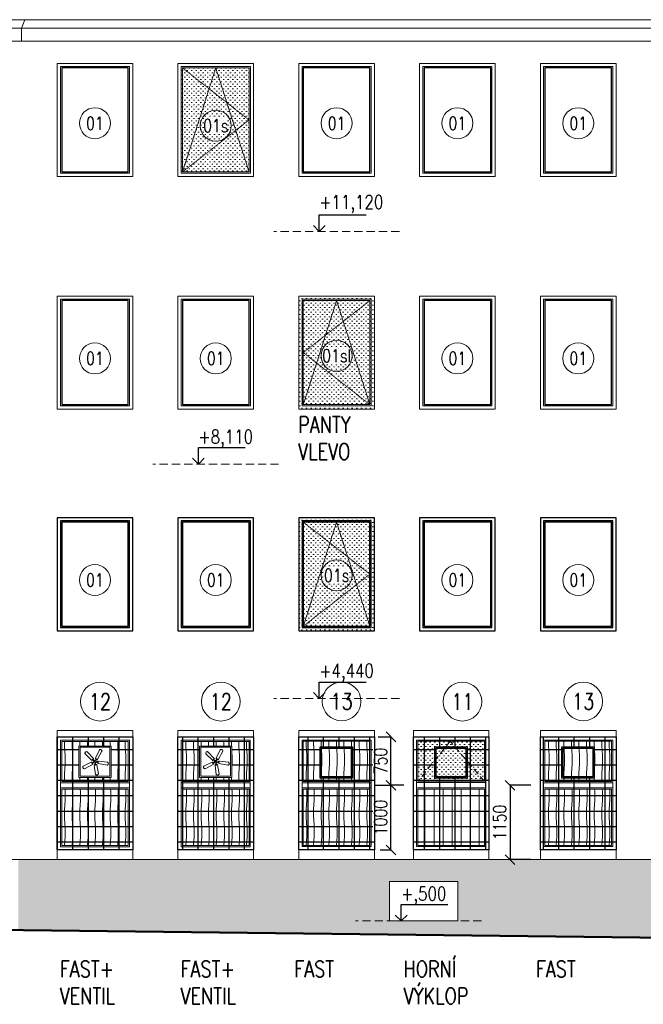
# Model space of a CAD drawing. Header units: millimetres. Extents: x -238874 to 551972, y -298952 to 658415.
# Tile 173 of 256: x 42618 to 52270, y 107166 to 122405. Entities that reach past the tile are written whole.
import ezdxf
from ezdxf.enums import TextEntityAlignment as Align

# ---------------------------------------------------------------- set-up
doc = ezdxf.new("R2010")
doc.units = ezdxf.units.MM
doc.header["$LTSCALE"] = 20
for name, pattern in [('DASHED', [0.75, 0.5, -0.25]), ('DOT', [6.35, 0, -6.35]), ('HIDDEN', [9.525, 6.35, -3.175])]:
    doc.linetypes.add(name, pattern=pattern)
doc.layers.add('00_HEDVIKA_DEMOLICE', color=2, linetype='Continuous', lineweight=30, transparency=0.3)
doc.layers.add('_00HEDVIKA_POPIS_PRACOVNÍ', color=133, linetype='Continuous', lineweight=25, transparency=0.3)
for name, color, linetype, lineweight in [('CKBUBLINY', 1, 'Continuous', 18), ('CKBUBLINY_POPIS', 3, 'Continuous', 25), ('CKKOTY', 3, 'Continuous', 18), ('CKOKNA', 30, 'Continuous', 18), ('CKSTENY_SRAF', 8, 'Continuous', 18), ('NOSNÉ', 8, 'Continuous', 50), ('PRUCHODY', 7, 'Continuous', 18)]:
    doc.layers.add(name, color=color, linetype=linetype, lineweight=lineweight)
doc.layers.add('CKNETISK', color=116, linetype='Continuous', lineweight=18, plot=False)
doc.layers.add('CL3', color=8, linetype='Continuous', plot=False)
for name, color, linetype in [('CZ', 255, 'Continuous'), ('E-ELECTRICAL (CELING)', 53, 'Continuous'), ('E-LIGHT', 1, 'Continuous')]:
    doc.layers.add(name, color=color, linetype=linetype)
doc.styles.get("Standard").update_dxf_attribs({"font": 'simplex.shx', "width": 0.8})
doc.dimstyles.new('CADKON', dxfattribs={"dimscale": 100, "dimtxt": 2, "dimasz": 1.5, "dimexe": 0, "dimexo": 2, "dimgap": 0.6, "dimtad": 1, "dimrnd": 1, "dimtxsty": 'Standard', "dimblk1": 'OBLIQUE', "dimblk2": 'OBLIQUE', "dimsah": 1, "dimcen": 2.5, "dimadec": 1, "dimazin": 2, "dimtfac": 1, "dimtix": 1, "dimtmove": 2, "dimatfit": 3, "dimldrblk": 'OPEN30', "dimfxl": 5, "dimtfill": 1, "dimtolj": 1, "dimarcsym": 0})
pattern_1 = [(94, (4910.66, -6.35), (-117.334, -9e-08), [140, -1542.05]), (90, (4900.9, 133.31), (-117.334, 7e-15), [140, -419.318]), (86, (4900.9, 273.31), (-117.334, 9e-08), [140, -1542.05]), (90, (4910.66, 412.97), (-117.334, 7e-15), [140, -419.318]), (94, (4910.66, 552.97), (-117.334, -9e-08), [140, -1542.05]), (86, (4900.9, 832.63), (-117.334, 9e-08), [140, -1542.05]), (94, (4910.66, 1112.29), (-117.334, -9e-08), [140, -1542.05]), (86, (4900.9, 1391.94), (-117.334, 9e-08), [140, -1542.05])]
pattern_2 = [(94, (0, 0), (-117.334, -9e-08), [140, -1542.05]), (90, (-9.77, 139.66), (-117.334, 7e-15), [140, -419.318]), (86, (-9.77, 279.66), (-117.334, 9e-08), [140, -1542.05]), (90, (0, 419.32), (-117.334, 7e-15), [140, -419.318]), (94, (0, 559.32), (-117.334, -9e-08), [140, -1542.05]), (86, (-9.77, 838.98), (-117.334, 9e-08), [140, -1542.05]), (94, (0, 1118.64), (-117.334, -9e-08), [140, -1542.05]), (86, (-9.77, 1398.3), (-117.334, 9e-08), [140, -1542.05])]

# ---------------------------------------------------------------- blocks, each defined once
blk = doc.blocks.new('_OBLIQUE')
at = {"color": 0, "linetype": 'ByBlock'}
blk.add_line((-0.5, -0.5), (0.5, 0.5), dxfattribs=at)
blk = doc.blocks.new('*D3470')
at = {"layer": 'CKKOTY', "color": 0, "lineweight": -2, "transparency": 16777216}
for p, q in [((48562, 110556), (48365, 110556)), ((48365, 109556), (48365, 110556)), ((48200, 109556), (48365, 109556))]:
    blk.add_line(p, q, dxfattribs=at)
at = {"layer": 'DEFPOINTS', "color": 0, "transparency": 16777216}
for p in [(48365, 110556), (48762, 110556), (48000, 109556)]:
    blk.add_point(p, dxfattribs=at)
at = {"layer": 'CKKOTY', "color": 0, "lineweight": -2, "transparency": 16777216, "xscale": 150, "yscale": 150, "zscale": 150}
for p, rotation in [((48365, 110556), 90), ((48365, 109556), 270)]:
    blk.add_blockref('_OBLIQUE', p, dxfattribs=dict(at, rotation=rotation))
at = {"layer": 'CKKOTY', "color": 0, "transparency": 16777216, "insert": (48205, 110056), "char_height": 200, "attachment_point": 5, "rotation": 90, "bg_fill": 3, "box_fill_scale": 1.1, "bg_fill_color": 256, "bg_fill_true_color": 13158600, "bg_fill_transparency": 0}
blk.add_mtext('\\A1;1000', dxfattribs=at)
blk = doc.blocks.new('_Open30')
at = {"color": 0, "lineweight": -2}
for p, q in [((-1, 0.27), (0, 0)), ((0, 0), (-1, -0.27)), ((0, 0), (-1, 0))]:
    blk.add_line(p, q, dxfattribs=at)
blk = doc.blocks.new('*D3471')
at = {"layer": 'CKKOTY', "color": 0, "lineweight": -2, "transparency": 16777216}
for p, q in [((48165, 111306), (48365, 111306)), ((48365, 110556), (48365, 111306)), ((48116, 110556), (48365, 110556))]:
    blk.add_line(p, q, dxfattribs=at)
at = {"layer": 'DEFPOINTS', "color": 0, "transparency": 16777216}
for p in [(48365, 111306), (48365, 111306), (47916, 110556)]:
    blk.add_point(p, dxfattribs=at)
at = {"layer": 'CKKOTY', "color": 0, "lineweight": -2, "transparency": 16777216, "xscale": 150, "yscale": 150, "zscale": 150}
for p, rotation in [((48365, 111306), 90), ((48365, 110556), 270)]:
    blk.add_blockref('_OBLIQUE', p, dxfattribs=dict(at, rotation=rotation))
at = {"layer": 'CKKOTY', "color": 0, "transparency": 16777216, "insert": (48205, 110931), "char_height": 200, "attachment_point": 5, "rotation": 90, "bg_fill": 3, "box_fill_scale": 1.1, "bg_fill_color": 256, "bg_fill_true_color": 13158600, "bg_fill_transparency": 0}
blk.add_mtext('\\A1;750', dxfattribs=at)
blk = doc.blocks.new('*D3654')
at = {"layer": 'CKKOTY', "color": 0, "lineweight": -2, "transparency": 16777216}
for p, q in [((50528, 110556), (50209, 110556)), ((50209, 110556), (50209, 109406)), ((50528, 109406), (50209, 109406))]:
    blk.add_line(p, q, dxfattribs=at)
at = {"layer": 'DEFPOINTS', "color": 0, "transparency": 16777216}
for p in [(50728, 110556), (50209, 109406), (50728, 109406)]:
    blk.add_point(p, dxfattribs=at)
at = {"layer": 'CKKOTY', "color": 0, "lineweight": -2, "transparency": 16777216, "xscale": 150, "yscale": 150, "zscale": 150}
for p, rotation in [((50209, 110556), 90), ((50209, 109406), 270)]:
    blk.add_blockref('_OBLIQUE', p, dxfattribs=dict(at, rotation=rotation))
at = {"layer": 'CKKOTY', "color": 0, "transparency": 16777216, "insert": (50049, 109981), "char_height": 200, "attachment_point": 5, "rotation": 90, "bg_fill": 3, "box_fill_scale": 1.1, "bg_fill_color": 256, "bg_fill_true_color": 13158600, "bg_fill_transparency": 0}
blk.add_mtext('\\A1;1150', dxfattribs=at)
blk = doc.blocks.new('OKNO VÝKLOP POLOVINA 1170')
h = blk.add_hatch()
h.set_pattern_fill('ZEM_OBECNE', color=256, scale=70, angle=45)
h.set_pattern_definition([(90, (9349.01, 473.22), (-140, 3e-14), [])])
h.paths.add_polyline_path([(9419, 300), (10449, 300), (10449, 1172), (9419, 1172)])
at = {"color": 0, "lineweight": -2}
for p, q in [((10519, 1980), (9349, 1980)), ((9349, 1980), (9349, 230)), ((10469, 1930), (9399, 1930)), ((9399, 1930), (9399, 1272)), ((10449, 1910), (9419, 1910)), ((9419, 1910), (9419, 1292)), ((10449, 1292), (10449, 1910)), ((10469, 1272), (10469, 1930)), ((10519, 230), (10519, 1980)), ((9399, 1272), (10469, 1272)), ((10449, 1292), (9419, 1292)), ((9399, 1192), (10469, 1192)), ((9399, 1192), (9399, 280)), ((10449, 1172), (9419, 1172)), ((9419, 1172), (9419, 300)), ((10449, 300), (10449, 1172)), ((10469, 280), (10469, 1192)), ((9349, 230), (10519, 230)), ((9399, 280), (10469, 280)), ((9419, 300), (10449, 300))]:
    blk.add_line(p, q, dxfattribs=at)
at = {"color": 0, "linetype": 'DASHED', "lineweight": -2, "ltscale": 10}
for p, q in [((9419, 1292), (9949, 1910)), ((9949, 1910), (10449, 1292))]:
    blk.add_line(p, q, dxfattribs=at)
for p, q in [((9399, 1272), (9399, 1192)), ((10469, 1192), (10469, 1272))]:
    blk.add_line(p, q)
blk = doc.blocks.new('*U4175')
at = {"linetype": 'ByBlock'}
for points in [[(1.7, 4.2), (2.3, 4.1, 0.372863), (3.9, 5.1), (9.1, 20), (9.1, 20.7), (8.8, 21.3), (8, 21.8), (7.6, 22.3), (7.4, 22.8), (7, 22.6), (6.3, 22.4), (5.4, 22.4), (4.8, 22.3), (4.4, 21.5), (-0.2, 6.4, 0.360938), (0.5, 4.7), (1.2, 4.4)], [(-3.5, 2.9), (-3.2, 3.4, 0.372863), (-3.6, 5.3), (-16.2, 14.9), (-16.9, 15.1), (-17.5, 15), (-18.3, 14.4), (-18.9, 14.1), (-19.4, 14.1), (-19.3, 13.6), (-19.3, 12.9), (-19.7, 12.1), (-19.7, 11.5), (-19.1, 10.8), (-6.2, 1.8, 0.360938), (-4.3, 2), (-3.8, 2.5)], [(4.5, -0.3), (4.6, -0.9, 0.372863), (6, -2.2), (21.9, -2.5), (22.5, -2.3), (23, -1.8), (23.2, -0.9), (23.6, -0.4), (24, 0), (23.6, 0.3), (23.2, 0.9), (23, 1.8), (22.7, 2.3), (21.8, 2.5), (6.1, 2.2, 0.360938), (4.7, 0.9), (4.5, 0.2)], [(-3.8, -2.5), (-4.3, -2, 0.372863), (-6.2, -1.8), (-19.2, -10.8), (-19.6, -11.4), (-19.7, -12), (-19.3, -12.9), (-19.3, -13.6), (-19.4, -14.1), (-18.9, -14.1), (-18.2, -14.4), (-17.5, -15), (-17, -15.2), (-16.2, -14.9), (-3.6, -5.3, 0.360938), (-3.2, -3.5), (-3.5, -2.8)], [(1.2, -4.4), (0.6, -4.7, 0.372863), (-0.2, -6.4), (4.4, -21.6), (4.8, -22.1), (5.4, -22.4), (6.3, -22.4), (7, -22.5), (7.4, -22.8), (7.6, -22.4), (8.1, -21.8), (8.8, -21.3), (9.2, -20.8), (9.1, -20), (3.9, -5.1, 0.360938), (2.3, -4.1), (1.6, -4.2)]]:
    blk.add_lwpolyline(points, format="xyb", dxfattribs=at)
at = {"color": 8}
for points in [[(-2.3, 1.4), (-3.9, 2.6, 0.346373), (-4, 2.6), (-4.8, 1.9, -0.299316), (-5.6, 1.8), (-5.7, 1.8, -0.732884), (-5.7, 2), (-5.4, 2.1, 0.28923), (-4.8, 2.6), (-4.7, 2.8), (-4.7, 3.4, -0.326339), (-4.7, 3.5), (-4.1, 3.7), (-3.9, 3.8, 0.28923), (-3.6, 4.5), (-3.6, 4.8, -0.732884), (-3.5, 4.9), (-3.4, 4.8, -0.299316), (-3.2, 4), (-3.6, 3, 0.347044), (-3.6, 2.9), (-2, 1.8)], [(0.6, 2.6), (1.2, 4.5, 0.346373), (1.2, 4.6), (0.3, 5.1, -0.299316), (0, 5.9), (0, 6, -0.732884), (0.2, 6), (0.3, 5.7, 0.28923), (1, 5.3), (1.2, 5.3), (1.8, 5.5, -0.326339), (1.9, 5.5), (2.2, 5), (2.4, 4.9, 0.28923), (3.2, 4.8), (3.5, 4.9, -0.732884), (3.6, 4.8), (3.5, 4.7, -0.299316), (2.8, 4.3), (1.8, 4.4, 0.347044), (1.7, 4.3), (1.1, 2.4)], [(2.7, 0.2), (4.6, 0.2, 0.346373), (4.7, 0.3), (5, 1.3, -0.299316), (5.6, 1.8), (5.7, 1.9, -0.732884), (5.8, 1.7), (5.6, 1.5, 0.28923), (5.4, 0.7), (5.5, 0.5), (5.8, 0, -0.326339), (5.8, -0.1), (5.5, -0.6), (5.4, -0.8, 0.28923), (5.6, -1.6), (5.8, -1.8, -0.732884), (5.7, -1.9), (5.6, -1.9, -0.299316), (5, -1.4), (4.7, -0.3, 0.347044), (4.6, -0.3), (2.7, -0.3)], [(-2, -1.7), (-3.6, -2.9, 0.346373), (-3.7, -3), (-3.3, -4, -0.299316), (-3.4, -4.8), (-3.5, -4.9, -0.732884), (-3.7, -4.8), (-3.6, -4.5, 0.28923), (-3.9, -3.8), (-4.1, -3.6), (-4.7, -3.4, -0.326339), (-4.8, -3.3), (-4.7, -2.8), (-4.8, -2.5, 0.28923), (-5.4, -2), (-5.7, -2, -0.732884), (-5.7, -1.8), (-5.6, -1.7, -0.299316), (-4.8, -1.8), (-4, -2.5, 0.347044), (-3.9, -2.5), (-2.3, -1.3)], [(1, -2.5), (1.6, -4.3, 0.346373), (1.7, -4.4), (2.8, -4.3, -0.299316), (3.5, -4.7), (3.5, -4.8, -0.732884), (3.4, -5), (3.1, -4.8, 0.28923), (2.4, -4.9), (2.2, -5), (1.8, -5.5, -0.326339), (1.7, -5.6), (1.1, -5.4), (0.9, -5.4, 0.28923), (0.2, -5.8), (0.1, -6, -0.732884), (-0.1, -6), (-0.1, -5.9, -0.299316), (0.2, -5.1), (1.1, -4.6, 0.347044), (1.2, -4.5), (0.6, -2.6)]]:
    blk.add_lwpolyline(points, format="xyb", dxfattribs=at)
blk.add_circle((0, 0), 2.67)
at = {"layer": 'CL3', "linetype": 'DOT', "ltscale": 6}
blk.add_circle((0, 0), 24, dxfattribs=at)
at = {"layer": 'E-ELECTRICAL (CELING)'}
blk.add_point((1, 0), dxfattribs=at)
at = {"layer": 'E-LIGHT'}
blk.add_point((-1, 0), dxfattribs=at)
blk = doc.blocks.new('OKNO VÝKLOP TŘETINA  VENTILACE 1170')
h = blk.add_hatch()
h.set_pattern_fill('DREVITE_DESKY', color=256, scale=70)
h.set_pattern_definition(pattern_1)
h.paths.add_polyline_path([(7306, 1346), (7306, 1831), (7806, 1831), (7806, 1346)], flags=16)
h.paths.add_polyline_path([(8084, 1283), (8084, 1903), (7041, 1903), (7041, 1283)])
h = blk.add_hatch()
h.set_pattern_fill('DREVITE_DESKY', color=256, scale=70)
h.set_pattern_definition(pattern_1)
h.paths.add_polyline_path([(8071, 1163), (7041, 1163), (7041, 293), (8071, 293)])
at = {"color": 0, "lineweight": -2}
for p, q in [((8141, 1973), (6971, 1973)), ((6971, 1973), (6971, 223)), ((8091, 1923), (7021, 1923)), ((7021, 1923), (7021, 1263)), ((8071, 1903), (7041, 1903)), ((7041, 1903), (7041, 1283)), ((8071, 1283), (8071, 1903)), ((8091, 1263), (8091, 1923)), ((8141, 223), (8141, 1973)), ((7021, 1263), (8091, 1263)), ((8071, 1283), (7041, 1283)), ((7021, 1183), (8091, 1183)), ((7021, 1183), (7021, 273)), ((8071, 1163), (7041, 1163)), ((7041, 1163), (7041, 293)), ((8071, 293), (8071, 1163)), ((8091, 273), (8091, 1183)), ((6971, 223), (8141, 223)), ((7021, 273), (8091, 273)), ((7041, 293), (8071, 293))]:
    blk.add_line(p, q, dxfattribs=at)
for p, q in [((7021, 1183), (7021, 1263)), ((8091, 1183), (8091, 1263))]:
    blk.add_line(p, q)
for points in [[(7306, 1831), (7306, 1346), (7806, 1346), (7806, 1831)], [(7326, 1811), (7326, 1366), (7786, 1366), (7786, 1811)]]:
    blk.add_lwpolyline(points, close=True, dxfattribs=at)
at = {"xscale": 8.889999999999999, "yscale": 8.889999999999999, "zscale": 8.889999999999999, "rotation": 45}
blk.add_blockref('*U4175', (7556, 1588), dxfattribs=at)
blk = doc.blocks.new('OKNO VÝKLOP POLOVINA FAST 1170')
h = blk.add_hatch()
h.set_pattern_fill('DREVITE_DESKY', color=256, scale=70)
h.set_pattern_definition(pattern_2)
h.paths.add_polyline_path([(3160, 1290), (3160, 1910), (2130, 1910), (2130, 1290)])
h = blk.add_hatch()
h.set_pattern_fill('DREVITE_DESKY', color=256, scale=70)
h.set_pattern_definition(pattern_2)
h.paths.add_polyline_path([(3160, 1170), (2130, 1170), (2130, 300), (3160, 300)])
at = {"color": 0, "lineweight": -2}
for p, q in [((3230, 1980), (2060, 1980)), ((2060, 1980), (2060, 230)), ((3180, 1930), (2110, 1930)), ((2110, 1930), (2110, 1270)), ((3160, 1910), (2130, 1910)), ((2130, 1910), (2130, 1290)), ((3160, 1290), (3160, 1910)), ((3180, 1270), (3180, 1930)), ((3230, 230), (3230, 1980)), ((2110, 1270), (3180, 1270)), ((3160, 1290), (2130, 1290)), ((2110, 1190), (3180, 1190)), ((2110, 1190), (2110, 280)), ((3160, 1170), (2130, 1170)), ((2130, 1170), (2130, 300)), ((3160, 300), (3160, 1170)), ((3180, 280), (3180, 1190)), ((2060, 230), (3230, 230)), ((2110, 280), (3180, 280)), ((2130, 300), (3160, 300))]:
    blk.add_line(p, q, dxfattribs=at)
for p, q in [((2110, 1190), (2110, 1270)), ((3180, 1190), (3180, 1270))]:
    blk.add_line(p, q)
blk = doc.blocks.new('*U3271')
at = {"color": 0, "lineweight": -2}
for p, q in [((1170, 1750), (0, 1750)), ((0, 1750), (0, 0)), ((1120, 1700), (50, 1700)), ((50, 1700), (50, 915)), ((1120, 915), (1120, 1700)), ((1170, 0), (1170, 1750)), ((50, 915), (50, 835)), ((1120, 835), (1120, 915)), ((50, 835), (50, 50)), ((1120, 50), (1120, 835)), ((0, 0), (1170, 0)), ((50, 50), (1120, 50))]:
    blk.add_line(p, q, dxfattribs=at)
blk = doc.blocks.new('*U3270')
at = {"color": 0, "lineweight": -2}
for p, q in [((-1170, 0), (-1170, 1750)), ((-1170, 1750), (0, 1750)), ((-1120, 1700), (-50, 1700)), ((-1120, 915), (-1120, 1700)), ((-1100, 1680), (-70, 1680)), ((-1100, 935), (-1100, 1680)), ((-70, 1680), (-70, 935)), ((-50, 1700), (-50, 915)), ((0, 1750), (0, 0)), ((-1120, 835), (-1120, 915)), ((-1100, 815), (-1100, 935)), ((-70, 935), (-70, 815)), ((-50, 915), (-50, 835)), ((-1120, 50), (-1120, 835)), ((-1100, 70), (-1100, 815)), ((-70, 815), (-70, 70)), ((-50, 835), (-50, 50)), ((0, 0), (-1170, 0)), ((-50, 50), (-1120, 50)), ((-70, 70), (-1100, 70))]:
    blk.add_line(p, q, dxfattribs=at)
at = {"color": 0, "linetype": 'DASHED', "lineweight": -2}
for p, q in [((-585, 1680), (-1100, 70)), ((-70, 1680), (-1100, 875)), ((-70, 70), (-585, 1680)), ((-1100, 875), (-70, 70))]:
    blk.add_line(p, q, dxfattribs=at)
blk = doc.blocks.new('CK_BUBBLE_1_0_0')
at = {"color": 0, "linetype": 'ByBlock', "lineweight": -2}
blk.add_circle((0, 0), 1, dxfattribs=at)

msp = doc.modelspace()

# ---------------------------------------------------------------- hatches: boundary and pattern name
at = {"layer": '00_HEDVIKA_DEMOLICE'}
h = msp.add_hatch(dxfattribs=at)
h.set_pattern_fill('NET', color=256, scale=75, angle=-90)
h.set_pattern_definition([(270, (-327556.16, 206836.24), (238.125, -4e-14), []), (360, (-327556.16, 206836.24), (6e-14, 238.125), [])])
h.paths.add_polyline_path([(43197.962, 109554.934), (43197.962, 111304.934), (44367.962, 111306.766), (44367.962, 109556.766)])
h.paths.add_polyline_path([(43528.456, 110666.137), (44028.456, 110666.137), (44028.456, 111151.137), (43528.456, 111151.137)], flags=16)
h = msp.add_hatch(dxfattribs=at)
h.set_pattern_fill('NET', color=256, scale=75, angle=-90)
h.set_pattern_definition([(270, (-329426.16, 206836.24), (238.125, -4e-14), []), (360, (-329426.16, 206836.24), (6e-14, 238.125), [])])
h.paths.add_polyline_path([(45067.962, 109554.934), (45067.962, 111304.934), (46237.962, 111306.766), (46237.962, 109556.766)])
h.paths.add_polyline_path([(45398.456, 110666.137), (45898.456, 110666.137), (45898.456, 111151.137), (45398.456, 111151.137)], flags=16)
h = msp.add_hatch(dxfattribs=at)
h.set_pattern_fill('NET', color=256, scale=75, angle=-90)
h.set_pattern_definition([(270, (-331296.16, 206836.24), (238.125, -4e-14), []), (360, (-331296.16, 206836.24), (6e-14, 238.125), [])])
h.paths.add_polyline_path([(46937.962, 109554.934), (46937.962, 111304.934), (48107.962, 111306.766), (48107.962, 109556.766)])
h.paths.add_polyline_path([(47268.456, 110666.137), (47768.456, 110666.137), (47768.456, 111151.137), (47268.456, 111151.137)], flags=16)
h = msp.add_hatch(dxfattribs=at)
h.set_pattern_fill('NET', color=256, scale=75, angle=-90)
h.set_pattern_definition([(270, (-333069.86, 206836.24), (238.125, -4e-14), []), (360, (-333069.86, 206836.24), (6e-14, 238.125), [])])
h.paths.add_polyline_path([(48711.663, 109554.934), (48711.663, 111304.934), (49881.663, 111306.766), (49881.663, 109556.766)])
h.paths.add_polyline_path([(49042.157, 110666.137), (49542.157, 110666.137), (49542.157, 111151.137), (49042.157, 111151.137)], flags=16)
h = msp.add_hatch(dxfattribs=at)
h.set_pattern_fill('NET', color=256, scale=75, angle=-90)
h.set_pattern_definition([(270, (-335036.16, 206836.24), (238.125, -4e-14), []), (360, (-335036.16, 206836.24), (6e-14, 238.125), [])])
h.paths.add_polyline_path([(50677.962, 109554.934), (50677.962, 111304.934), (51847.962, 111306.766), (51847.962, 109556.766)])
h.paths.add_polyline_path([(51008.456, 110666.137), (51508.456, 110666.137), (51508.456, 111151.137), (51008.456, 111151.137)], flags=16)
at = {"layer": 'CKSTENY_SRAF'}
h = msp.add_hatch(dxfattribs=at)
h.set_pattern_fill('OMITKA', color=256, scale=50)
h.set_pattern_definition([(45, (-21612.013, -300028.455), (-35.355339, 35.355339), [0, -50])])
h.paths.add_polyline_path([(46167.962, 121657.85), (45109.975, 121657.85), (45109.975, 120047.975), (46167.962, 120047.975)])
h = msp.add_hatch(dxfattribs=at)
h.set_pattern_fill('OMITKA', color=256, scale=50)
h.set_pattern_definition([(45, (-23440, -303698.58), (-35.355339, 35.355339), [0, -50])])
h.paths.add_polyline_path([(48107.962, 118127.85), (46937.962, 118127.85), (46937.962, 116377.85), (48107.962, 116377.85)])
h = msp.add_hatch(dxfattribs=at)
h.set_pattern_fill('OMITKA', color=256, scale=50)
h.set_pattern_definition([(45, (-23440, -307128.58), (-35.355339, 35.355339), [0, -50])])
h.paths.add_polyline_path([(48107.962, 114697.85), (46937.962, 114697.85), (46937.962, 112947.85), (48107.962, 112947.85)])
at = {"layer": 'PRUCHODY'}
h = msp.add_hatch(dxfattribs=at)
h.set_pattern_fill('OMITKA', color=256, scale=100, angle=180, style=0)
h.set_pattern_definition([(225, (5e-10, 0), (70.71068, -70.71068), [0, -100])])
h.paths.add_polyline_path([(52647.962, 108196.322), (52647.962, 109405.85), (42597.962, 109405.85), (42597.962, 108314.789)])
h.paths.add_polyline_path([(56678.67, 108767.946), (57695.634, 108767.946), (57695.634, 109147.41), (56678.67, 109147.41)], flags=9)
h.paths.add_polyline_path([(49399.579, 108455.85), (49399.579, 109068.447), (48343.024, 109068.447), (48343.024, 108455.85)], flags=16)

# ---------------------------------------------------------------- linework, layer by layer
at = {"layer": '00_HEDVIKA_DEMOLICE'}
for points in [[(44297.962, 121657.85), (43267.962, 121657.85), (43267.962, 120047.85), (44297.962, 120047.85)], [(48037.962, 121657.85), (47007.962, 121657.85), (47007.962, 120047.85), (48037.962, 120047.85)], [(49907.962, 121657.85), (48877.962, 121657.85), (48877.962, 120047.85), (49907.962, 120047.85)], [(51777.962, 121657.85), (50747.962, 121657.85), (50747.962, 120047.85), (51777.962, 120047.85)], [(44297.962, 118057.85), (43267.962, 118057.85), (43267.962, 116447.85), (44297.962, 116447.85)], [(46167.962, 118057.85), (45137.962, 118057.85), (45137.962, 116447.85), (46167.962, 116447.85)], [(49907.962, 118057.85), (48877.962, 118057.85), (48877.962, 116447.85), (49907.962, 116447.85)], [(51777.962, 118057.85), (50747.962, 118057.85), (50747.962, 116447.85), (51777.962, 116447.85)], [(44367.962, 114697.85), (43197.962, 114697.85), (43197.962, 112947.85), (44367.962, 112947.85)], [(44317.962, 114647.85), (43247.962, 114647.85), (43247.962, 112997.85), (44317.962, 112997.85)], [(44297.962, 114627.85), (43267.962, 114627.85), (43267.962, 113017.85), (44297.962, 113017.85)], [(46237.962, 114697.85), (45067.962, 114697.85), (45067.962, 112947.85), (46237.962, 112947.85)], [(46187.962, 114647.85), (45117.962, 114647.85), (45117.962, 112997.85), (46187.962, 112997.85)], [(46167.962, 114627.85), (45137.962, 114627.85), (45137.962, 113017.85), (46167.962, 113017.85)], [(48107.962, 114697.85), (46937.962, 114697.85), (46937.962, 112947.85), (48107.962, 112947.85)], [(48057.962, 114647.85), (46987.962, 114647.85), (46987.962, 112997.85), (48057.962, 112997.85)], [(48037.962, 114627.85), (47007.962, 114627.85), (47007.962, 113017.85), (48037.962, 113017.85)], [(49977.962, 114697.85), (48807.962, 114697.85), (48807.962, 112947.85), (49977.962, 112947.85)], [(49927.962, 114647.85), (48857.962, 114647.85), (48857.962, 112997.85), (49927.962, 112997.85)], [(49907.962, 114627.85), (48877.962, 114627.85), (48877.962, 113017.85), (49907.962, 113017.85)], [(51847.962, 114697.85), (50677.962, 114697.85), (50677.962, 112947.85), (51847.962, 112947.85)], [(51797.962, 114647.85), (50727.962, 114647.85), (50727.962, 112997.85), (51797.962, 112997.85)], [(51777.962, 114627.85), (50747.962, 114627.85), (50747.962, 113017.85), (51777.962, 113017.85)], [(44367.962, 109555.85), (43197.962, 109555.85), (43197.962, 111305.85), (44367.962, 111305.85)], [(46237.962, 109555.85), (45067.962, 109555.85), (45067.962, 111305.85), (46237.962, 111305.85)], [(51847.962, 109555.85), (50677.962, 109555.85), (50677.962, 111305.85), (51847.962, 111305.85)], [(47768.456, 111151.137), (47768.456, 110666.137), (47268.456, 110666.137), (47268.456, 111151.137)], [(47748.456, 111131.137), (47748.456, 110686.137), (47288.456, 110686.137), (47288.456, 111131.137)], [(49542.157, 111151.137), (49542.157, 110666.137), (49042.157, 110666.137), (49042.157, 111151.137)], [(49522.157, 111131.137), (49522.157, 110686.137), (49062.157, 110686.137), (49062.157, 111131.137)], [(51508.456, 111151.137), (51508.456, 110666.137), (51008.456, 110666.137), (51008.456, 111151.137)], [(51488.456, 111131.137), (51488.456, 110686.137), (51028.456, 110686.137), (51028.456, 111131.137)]]:
    msp.add_lwpolyline(points, close=True, dxfattribs=at)
at = {"layer": 'CKNETISK'}
msp.add_lwpolyline([(49399.579, 109068.447), (48343.024, 109068.447), (48343.024, 108455.85), (49399.579, 108455.85)], close=True, dxfattribs=at)
at = {"layer": 'CKOKNA'}
for points in [[(44367.962, 121727.85), (43197.962, 121727.85), (43197.962, 119977.85), (44367.962, 119977.85)], [(44317.962, 121677.85), (43247.962, 121677.85), (43247.962, 120027.85), (44317.962, 120027.85)], [(46237.962, 121727.85), (45067.962, 121727.85), (45067.962, 119977.85), (46237.962, 119977.85)], [(46187.962, 121677.85), (45117.962, 121677.85), (45117.962, 120027.85), (46187.962, 120027.85)], [(46167.962, 121657.85), (45137.962, 121657.85), (45137.962, 120047.85), (46167.962, 120047.85)], [(48107.962, 121727.85), (46937.962, 121727.85), (46937.962, 119977.85), (48107.962, 119977.85)], [(48057.962, 121677.85), (46987.962, 121677.85), (46987.962, 120027.85), (48057.962, 120027.85)], [(48037.962, 121657.85), (47007.962, 121657.85), (47007.962, 120047.85), (48037.962, 120047.85)], [(49977.962, 121727.85), (48807.962, 121727.85), (48807.962, 119977.85), (49977.962, 119977.85)], [(49927.962, 121677.85), (48857.962, 121677.85), (48857.962, 120027.85), (49927.962, 120027.85)], [(51847.962, 121727.85), (50677.962, 121727.85), (50677.962, 119977.85), (51847.962, 119977.85)], [(51797.962, 121677.85), (50727.962, 121677.85), (50727.962, 120027.85), (51797.962, 120027.85)], [(44367.962, 118127.85), (43197.962, 118127.85), (43197.962, 116377.85), (44367.962, 116377.85)], [(46237.962, 118127.85), (45067.962, 118127.85), (45067.962, 116377.85), (46237.962, 116377.85)], [(48107.962, 118127.85), (46937.962, 118127.85), (46937.962, 116377.85), (48107.962, 116377.85)], [(49977.962, 118127.85), (48807.962, 118127.85), (48807.962, 116377.85), (49977.962, 116377.85)], [(51847.962, 118127.85), (50677.962, 118127.85), (50677.962, 116377.85), (51847.962, 116377.85)], [(44317.962, 118077.85), (43247.962, 118077.85), (43247.962, 116427.85), (44317.962, 116427.85)], [(46187.962, 118077.85), (45117.962, 118077.85), (45117.962, 116427.85), (46187.962, 116427.85)], [(48057.962, 118077.85), (46987.962, 118077.85), (46987.962, 116427.85), (48057.962, 116427.85)], [(48037.962, 118057.85), (47007.962, 118057.85), (47007.962, 116447.85), (48037.962, 116447.85)], [(49927.962, 118077.85), (48857.962, 118077.85), (48857.962, 116427.85), (49927.962, 116427.85)], [(51797.962, 118077.85), (50727.962, 118077.85), (50727.962, 116427.85), (51797.962, 116427.85)]]:
    msp.add_lwpolyline(points, close=True, dxfattribs=at)
at = {"layer": 'CZ'}
for p, q in [((47254.588, 119384.329), (47979.02, 119384.329)), ((47254.588, 119127.85), (47254.588, 119384.329)), ((47254.588, 119127.85), (47164.132, 119219.806)), ((47254.588, 119127.85), (47345.044, 119219.806)), ((45384.588, 115784.329), (46109.02, 115784.329)), ((45384.588, 115527.85), (45384.588, 115784.329)), ((45384.588, 115527.85), (45294.132, 115619.806)), ((45384.588, 115527.85), (45475.044, 115619.806)), ((47254.588, 112154.329), (47979.02, 112154.329)), ((47254.588, 111897.85), (47254.588, 112154.329)), ((47254.588, 111897.85), (47164.132, 111989.806)), ((47254.588, 111897.85), (47345.044, 111989.806)), ((48522.518, 108455.85), (48522.518, 108712.329)), ((48522.518, 108712.329), (49246.95, 108712.329)), ((48522.518, 108455.85), (48432.062, 108547.806)), ((48522.518, 108455.85), (48612.974, 108547.806))]:
    msp.add_line(p, q, dxfattribs=at)
at = {"layer": 'NOSNÉ'}
msp.add_line((22147.962, 108555.85), (73047.962, 107955.85), dxfattribs=at)
at = {"layer": 'PRUCHODY'}
for p, q in [((22047.962, 122404.85), (52747.962, 122404.85)), ((42697.962, 122404.85), (42647.962, 122272.85)), ((22097.962, 122272.85), (52697.962, 122272.85)), ((42647.962, 122272.85), (42647.962, 122072.85)), ((22147.962, 122072.85), (52697.962, 122072.85)), ((43197.962, 109555.85), (44367.962, 109555.85)), ((45067.962, 109555.85), (46237.962, 109555.85)), ((50677.962, 109555.85), (51847.962, 109555.85)), ((22147.962, 109405.85), (73047.962, 109405.85))]:
    msp.add_line(p, q, dxfattribs=at)
at = {"layer": 'PRUCHODY', "linetype": 'HIDDEN'}
for p, q in [((48495.824, 119127.85), (46550.1, 119127.85)), ((46625.824, 115527.85), (44680.1, 115527.85)), ((48495.824, 111897.85), (46550.1, 111897.85)), ((49763.754, 108455.85), (47818.03, 108455.85))]:
    msp.add_line(p, q, dxfattribs=at)
at = {"layer": 'PRUCHODY'}
for points in [[(44367.962, 109405.85), (43197.962, 109405.85), (43197.962, 111405.85), (44367.962, 111405.85)], [(46237.962, 109405.85), (45067.962, 109405.85), (45067.962, 111405.85), (46237.962, 111405.85)], [(51847.962, 109405.85), (50677.962, 109405.85), (50677.962, 111405.85), (51847.962, 111405.85)]]:
    msp.add_lwpolyline(points, close=True, dxfattribs=at)

# ---------------------------------------------------------------- block references
at = {"layer": 'CKBUBLINY'}
ref = msp.add_blockref('CK_BUBBLE_1_0_0', (43782.962, 120802.788), dxfattribs=dict(at, xscale=-240, yscale=240, zscale=240))
ref.add_attrib('NUM1', '01', dxfattribs={"layer": 'CKBUBLINY_POPIS', "height": 200, "width": 0.8, "flags": 8}).set_placement((43782.962, 120802.788), align=Align.MIDDLE_CENTER)
ref = msp.add_blockref('CK_BUBBLE_1_0_0', (45652.962, 120762.788), dxfattribs=dict(at, xscale=-240, yscale=240, zscale=240))
ref.add_attrib('NUM1', '01s', dxfattribs={"layer": 'CKBUBLINY_POPIS', "height": 200, "width": 0.8, "flags": 8}).set_placement((45652.962, 120762.788), align=Align.MIDDLE_CENTER)
ref = msp.add_blockref('CK_BUBBLE_1_0_0', (47522.962, 120802.788), dxfattribs=dict(at, xscale=-240, yscale=240, zscale=240))
ref.add_attrib('NUM1', '01', dxfattribs={"layer": 'CKBUBLINY_POPIS', "height": 200, "width": 0.8, "flags": 8}).set_placement((47522.962, 120802.788), align=Align.MIDDLE_CENTER)
ref = msp.add_blockref('CK_BUBBLE_1_0_0', (49392.962, 120802.788), dxfattribs=dict(at, xscale=-240, yscale=240, zscale=240))
ref.add_attrib('NUM1', '01', dxfattribs={"layer": 'CKBUBLINY_POPIS', "height": 200, "width": 0.8, "flags": 8}).set_placement((49392.962, 120802.788), align=Align.MIDDLE_CENTER)
ref = msp.add_blockref('CK_BUBBLE_1_0_0', (51262.962, 120802.788), dxfattribs=dict(at, xscale=-240, yscale=240, zscale=240))
ref.add_attrib('NUM1', '01', dxfattribs={"layer": 'CKBUBLINY_POPIS', "height": 200, "width": 0.8, "flags": 8}).set_placement((51262.962, 120802.788), align=Align.MIDDLE_CENTER)
ref = msp.add_blockref('CK_BUBBLE_1_0_0', (43782.962, 117162.788), dxfattribs=dict(at, xscale=-240, yscale=240, zscale=240))
ref.add_attrib('NUM1', '01', dxfattribs={"layer": 'CKBUBLINY_POPIS', "height": 200, "width": 0.8, "flags": 8}).set_placement((43782.962, 117162.788), align=Align.MIDDLE_CENTER)
ref = msp.add_blockref('CK_BUBBLE_1_0_0', (45652.962, 117162.788), dxfattribs=dict(at, xscale=-240, yscale=240, zscale=240))
ref.add_attrib('NUM1', '01', dxfattribs={"layer": 'CKBUBLINY_POPIS', "height": 200, "width": 0.8, "flags": 8}).set_placement((45652.962, 117162.788), align=Align.MIDDLE_CENTER)
ref = msp.add_blockref('CK_BUBBLE_1_0_0', (47522.962, 117202.788), dxfattribs=dict(at, xscale=240, yscale=240, zscale=240))
ref.add_attrib('NUM1', '01sl', dxfattribs={"layer": 'CKBUBLINY_POPIS', "height": 200, "width": 0.8, "flags": 8}).set_placement((47522.962, 117202.788), align=Align.MIDDLE_CENTER)
ref = msp.add_blockref('CK_BUBBLE_1_0_0', (49392.962, 117162.788), dxfattribs=dict(at, xscale=-240, yscale=240, zscale=240))
ref.add_attrib('NUM1', '01', dxfattribs={"layer": 'CKBUBLINY_POPIS', "height": 200, "width": 0.8, "flags": 8}).set_placement((49392.962, 117162.788), align=Align.MIDDLE_CENTER)
ref = msp.add_blockref('CK_BUBBLE_1_0_0', (51262.962, 117162.788), dxfattribs=dict(at, xscale=-240, yscale=240, zscale=240))
ref.add_attrib('NUM1', '01', dxfattribs={"layer": 'CKBUBLINY_POPIS', "height": 200, "width": 0.8, "flags": 8}).set_placement((51262.962, 117162.788), align=Align.MIDDLE_CENTER)
ref = msp.add_blockref('CK_BUBBLE_1_0_0', (47522.962, 113805.091), dxfattribs=dict(at, xscale=-240, yscale=240, zscale=240))
ref.add_attrib('NUM1', '01s', dxfattribs={"layer": 'CKBUBLINY_POPIS', "height": 200, "width": 0.8, "flags": 8}).set_placement((47522.962, 113805.091), align=Align.MIDDLE_CENTER)
ref = msp.add_blockref('CK_BUBBLE_1_0_0', (43782.962, 113732.788), dxfattribs=dict(at, xscale=-240, yscale=240, zscale=240))
ref.add_attrib('NUM1', '01', dxfattribs={"layer": 'CKBUBLINY_POPIS', "height": 200, "width": 0.8, "flags": 8}).set_placement((43782.962, 113732.788), align=Align.MIDDLE_CENTER)
ref = msp.add_blockref('CK_BUBBLE_1_0_0', (45652.962, 113732.788), dxfattribs=dict(at, xscale=-240, yscale=240, zscale=240))
ref.add_attrib('NUM1', '01', dxfattribs={"layer": 'CKBUBLINY_POPIS', "height": 200, "width": 0.8, "flags": 8}).set_placement((45652.962, 113732.788), align=Align.MIDDLE_CENTER)
ref = msp.add_blockref('CK_BUBBLE_1_0_0', (49392.962, 113732.788), dxfattribs=dict(at, xscale=-240, yscale=240, zscale=240))
ref.add_attrib('NUM1', '01', dxfattribs={"layer": 'CKBUBLINY_POPIS', "height": 200, "width": 0.8, "flags": 8}).set_placement((49392.962, 113732.788), align=Align.MIDDLE_CENTER)
ref = msp.add_blockref('CK_BUBBLE_1_0_0', (51262.962, 113732.788), dxfattribs=dict(at, xscale=-240, yscale=240, zscale=240))
ref.add_attrib('NUM1', '01', dxfattribs={"layer": 'CKBUBLINY_POPIS', "height": 200, "width": 0.8, "flags": 8}).set_placement((51262.962, 113732.788), align=Align.MIDDLE_CENTER)
ref = msp.add_blockref('CK_BUBBLE_1_0_0', (43860.779, 111850.797), dxfattribs=dict(at, xscale=-300, yscale=300, zscale=300))
ref.add_attrib('NUM1', '12', dxfattribs={"layer": 'CKBUBLINY_POPIS', "height": 250, "width": 0.8, "flags": 8}).set_placement((43860.779, 111850.797), align=Align.MIDDLE_CENTER)
ref = msp.add_blockref('CK_BUBBLE_1_0_0', (45730.779, 111850.797), dxfattribs=dict(at, xscale=-300, yscale=300, zscale=300))
ref.add_attrib('NUM1', '12', dxfattribs={"layer": 'CKBUBLINY_POPIS', "height": 250, "width": 0.8, "flags": 8}).set_placement((45730.779, 111850.797), align=Align.MIDDLE_CENTER)
ref = msp.add_blockref('CK_BUBBLE_1_0_0', (47600.779, 111853.797), dxfattribs=dict(at, xscale=-300, yscale=300, zscale=300))
ref.add_attrib('NUM1', '13', dxfattribs={"layer": 'CKBUBLINY_POPIS', "height": 250, "width": 0.8, "flags": 8}).set_placement((47600.779, 111853.797), align=Align.MIDDLE_CENTER)
ref = msp.add_blockref('CK_BUBBLE_1_0_0', (49470.779, 111850.797), dxfattribs=dict(at, xscale=-300, yscale=300, zscale=300))
ref.add_attrib('NUM1', '11', dxfattribs={"layer": 'CKBUBLINY_POPIS', "height": 250, "width": 0.8, "flags": 8}).set_placement((49470.779, 111850.797), align=Align.MIDDLE_CENTER)
ref = msp.add_blockref('CK_BUBBLE_1_0_0', (51340.779, 111853.797), dxfattribs=dict(at, xscale=-300, yscale=300, zscale=300))
ref.add_attrib('NUM1', '13', dxfattribs={"layer": 'CKBUBLINY_POPIS', "height": 250, "width": 0.8, "flags": 8}).set_placement((51340.779, 111853.797), align=Align.MIDDLE_CENTER)
at = {"layer": 'CKOKNA', "xscale": -1}
for name, p in [('*U3271', (44367.962, 119977.85)), ('*U3270', (45067.962, 119977.85)), ('*U3271', (48107.962, 119977.85)), ('*U3271', (49977.962, 119977.85)), ('*U3271', (51847.962, 119977.85)), ('*U3271', (44367.962, 116377.85)), ('*U3271', (46237.962, 116377.85)), ('*U3271', (49977.962, 116377.85)), ('*U3271', (51847.962, 116377.85)), ('*U3271', (44367.962, 112947.85)), ('*U3271', (46237.962, 112947.85)), ('*U3270', (46937.962, 112947.85)), ('*U3271', (49977.962, 112947.85)), ('*U3271', (51847.962, 112947.85)), ('OKNO VÝKLOP TŘETINA  VENTILACE 1170', (51338.829, 109332.633)), ('OKNO VÝKLOP TŘETINA  VENTILACE 1170', (53208.829, 109332.633))]:
    msp.add_blockref(name, p, dxfattribs=at)
at = {"layer": 'CKOKNA'}
msp.add_blockref('*U3270', (48107.962, 116377.85), dxfattribs=at)

# ---------------------------------------------------------------- texts
at = {"layer": '_00HEDVIKA_POPIS_PRACOVNÍ', "char_height": 250, "attachment_point": 1}
for s, insert in [('PANTY \\PVLEVO', (46929.061, 116261.868)), ('HORNÍ VÝKLOP', (48561.638, 107837.459)), ('FAST+\\PVENTIL', (43238.754, 107837.459)), ('FAST+\\PVENTIL', (45108.754, 107837.459)), ('FAST', (46868.479, 107837.459)), ('FAST', (50608.479, 107837.459))]:
    msp.add_mtext_dynamic_manual_height_columns(s, width=1428.14112, gutter_width=1250, heights=[0], dxfattribs=dict(at, insert=insert))
at = {"layer": 'CZ', "width": 0.8}
for s, p in [('+11,120', (47254.588, 119477.359)), ('+8,110', (45384.588, 115844.962)), ('+4,440', (47254.588, 112222.889)), ('+,500', (48522.518, 108772.936))]:
    msp.add_text(s, height=212.5, dxfattribs=at).set_placement(p)

# ---------------------------------------------------------------- next in the draw order: dimensions: what is measured, and where the dimension line sits
at = {"layer": 'CKKOTY'}
dim = msp.add_linear_dim(base=(48364.898, 110556.284), p1=(48000.348, 109555.85), p2=(48761.663, 110556.284), angle=90, dimstyle='CADKON', dxfattribs=at)
dim.commit()
dim.dimension.update_dxf_attribs({"geometry": '*D3470', "text_midpoint": (48204.898, 110056.067)})

# ---------------------------------------------------------------- next in the draw order: hatches: boundary and pattern name
at = {"layer": 'CKSTENY_SRAF'}
h = msp.add_hatch(dxfattribs=at)
h.set_pattern_fill('OMITKA', color=256, scale=50)
h.set_pattern_definition([(45, (-25343.7, -310422.68), (-35.355339, 35.355339), [0, -50])])
h.paths.add_polyline_path([(49811.663, 111255.85), (48781.663, 111255.85), (48781.663, 110615.85), (49811.663, 110615.85)])

# ---------------------------------------------------------------- next in the draw order: linework, layer by layer
at = {"layer": '00_HEDVIKA_DEMOLICE'}
msp.add_lwpolyline([(49881.663, 109555.85), (48711.663, 109555.85), (48711.663, 111305.85), (49881.663, 111305.85)], close=True, dxfattribs=at)
at = {"layer": 'PRUCHODY'}
for p, q in [((46937.962, 109555.85), (48107.962, 109555.85)), ((48711.663, 109555.85), (49881.663, 109555.85))]:
    msp.add_line(p, q, dxfattribs=at)
msp.add_lwpolyline([(49881.663, 109405.85), (48711.663, 109405.85), (48711.663, 111405.85), (49881.663, 111405.85)], close=True, dxfattribs=at)

# ---------------------------------------------------------------- next in the draw order: dimensions: what is measured, and where the dimension line sits
at = {"layer": 'CKKOTY'}
dim = msp.add_linear_dim(base=(48364.898, 111305.85), p1=(47916.138, 110555.85), p2=(48364.898, 111305.85), angle=90, dimstyle='CADKON', dxfattribs=at)
dim.commit()
dim.dimension.update_dxf_attribs({"geometry": '*D3471', "text_midpoint": (48204.898, 110930.85)})

# ---------------------------------------------------------------- next in the draw order: linework, layer by layer
at = {"layer": '00_HEDVIKA_DEMOLICE'}
msp.add_lwpolyline([(48107.962, 109555.85), (46937.962, 109555.85), (46937.962, 111305.85), (48107.962, 111305.85)], close=True, dxfattribs=at)
at = {"layer": 'PRUCHODY'}
msp.add_lwpolyline([(48107.962, 109405.85), (46937.962, 109405.85), (46937.962, 111405.85), (48107.962, 111405.85)], close=True, dxfattribs=at)

# ---------------------------------------------------------------- next in the draw order: block references
at = {"layer": 'CKOKNA', "xscale": -1}
msp.add_blockref('OKNO VÝKLOP POLOVINA FAST 1170', (50168.164, 109326.283), dxfattribs=at)

# ---------------------------------------------------------------- next in the draw order: dimensions: what is measured, and where the dimension line sits
at = {"layer": 'CKKOTY'}
dim = msp.add_linear_dim(base=(50209.004, 109405.85), p1=(50727.962, 110555.85), p2=(50727.962, 109405.85), angle=90, dimstyle='CADKON', dxfattribs=at)
dim.commit()
dim.dimension.update_dxf_attribs({"geometry": '*D3654', "text_midpoint": (50049.004, 109980.85)})

# ---------------------------------------------------------------- next in the draw order: block references
at = {"layer": 'CKOKNA', "xscale": -1}
for name, p in [('OKNO VÝKLOP POLOVINA 1170', (59230.676, 109326.283)), ('OKNO VÝKLOP POLOVINA FAST 1170', (53908.164, 109326.283))]:
    msp.add_blockref(name, p, dxfattribs=at)

doc.saveas('drawing.dxf')
